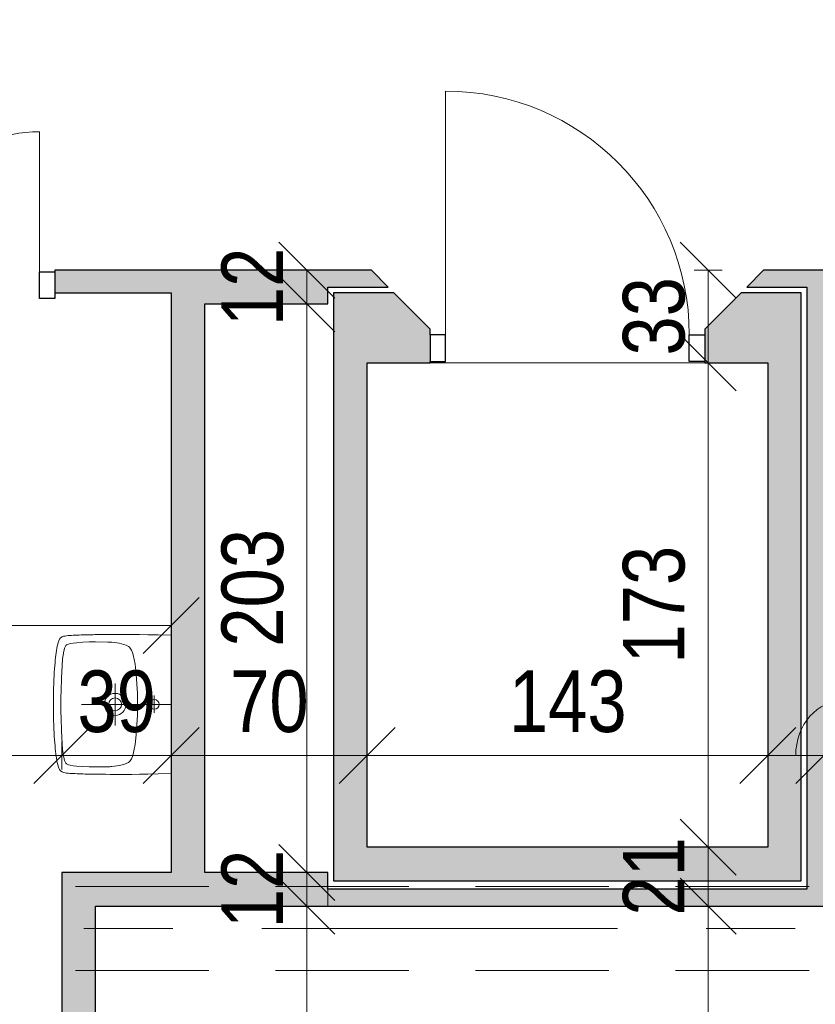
# Model space of a CAD drawing. Header units: centimetres. Extents: x -1737 to 22393, y -8842 to 3760.
# Tile 8 of 44: x -427 to -143, y 861 to 1213. Entities that reach past the tile are written whole.
import ezdxf

# ---------------------------------------------------------------- set-up
doc = ezdxf.new("R2010")
doc.units = ezdxf.units.CM
doc.linetypes.add('Oś', pattern=[222.25, 127, -31.75, 31.75, -31.75])
doc.linetypes.add('Ukryte', pattern=[71.438, 47.625, -23.813])
for name, color, linetype, lineweight in [('A-ANNO-DIMS', 211, 'Continuous', 13), ('A-ANNO-DIMS-100', 211, 'Continuous', 13), ('A-DETL-GENF', 92, 'Continuous', 9), ('A-DETL-HDLN', 90, 'Ukryte', 9), ('A-DETL-MEDM', 33, 'Continuous', 25), ('A-DOOR', 31, 'Continuous', 13), ('A-FLOR', 192, 'Continuous', 13), ('A-WALL', 113, 'Continuous', 13), ('P-SANR-FIXT', 6, 'Continuous', 9), ('S-GRID', 1, 'Continuous', 13)]:
    doc.layers.add(name, color=color, linetype=linetype, lineweight=lineweight)
doc.styles.add('Arial Narrow_1', font='ARIALN.TTF', dxfattribs={"height": 22})
doc.dimstyles.new('Diagonal_1_100__0_1_', dxfattribs={"dimscale": 30.48, "dimtxt": 22.515481, "dimasz": 0.656168, "dimexe": 0.164042, "dimexo": 0.0625, "dimgap": 0.065617, "dimtad": 1, "dimdec": 1, "dimrnd": 0.1, "dimdsep": 46, "dimtxsty": 'Arial Narrow_1', "dimblk1": 'OBLIQUE', "dimblk2": 'OBLIQUE', "dimsah": 1, "dimcen": 0.09, "dimazin": 0, "dimtfac": 1, "dimtdec": 4, "dimtix": 1, "dimtmove": 0, "dimatfit": 3, "dimfxl": 0.164042, "dimfxlon": 1, "dimtvp": 1, "dimtolj": 1, "dimtzin": 0, "dimarcsym": 2})
doc.dimstyles.new('Diagonal_1_100__0_1__1', dxfattribs={"dimscale": 30.48, "dimtxt": 22.515481, "dimasz": 0.656168, "dimexe": 0.164042, "dimexo": 0.0625, "dimgap": 0.065617, "dimtad": 1, "dimdec": 1, "dimrnd": 0.1, "dimdsep": 46, "dimtxsty": 'Arial Narrow_1', "dimblk1": 'OBLIQUE', "dimblk2": 'OBLIQUE', "dimsah": 1, "dimcen": 0.09, "dimazin": 0, "dimtfac": 1, "dimtdec": 4, "dimtix": 1, "dimtmove": 1, "dimatfit": 3, "dimfxl": 0.164042, "dimfxlon": 1, "dimtvp": 1, "dimtolj": 1, "dimtzin": 0, "dimarcsym": 2})
doc.dimstyles.new('Diagonal_1_100__0_1__2', dxfattribs={"dimscale": 30.48, "dimtxt": 22.515481, "dimasz": 0.656168, "dimexe": 0.164042, "dimexo": 0.0625, "dimgap": 0.065617, "dimtad": 1, "dimdec": 1, "dimrnd": 0.1, "dimdsep": 46, "dimtxsty": 'Arial Narrow_1', "dimblk1": 'OBLIQUE', "dimblk2": 'OBLIQUE', "dimsah": 1, "dimcen": 0.09, "dimazin": 0, "dimtfac": 1, "dimtdec": 4, "dimtix": 1, "dimtmove": 2, "dimatfit": 3, "dimfxl": 0.164042, "dimfxlon": 1, "dimtvp": 1, "dimtolj": 1, "dimtzin": 0, "dimarcsym": 2})

# ---------------------------------------------------------------- blocks, each defined once
blk = doc.blocks.new('DRZWI 2S - Drzwi 90_50-2575133-3_piętro I __3_90 m_ - stan istniejący')
at = {"layer": 'A-DETL-GENF'}
for p, q in [((-55.5, 6.05), (-50, 6.05)), ((-55.5, -3.5), (-55.5, 6.05)), ((-50, 6.05), (-50, -3.5)), ((90, 6.05), (95.5, 6.05)), ((90, -3.5), (90, 6.05)), ((95.5, 6.05), (95.5, -3.5)), ((-50, -3.5), (-55.5, -3.5)), ((95.5, -3.5), (90, -3.5))]:
    blk.add_line(p, q, dxfattribs=at)
at = {"layer": 'A-DETL-MEDM'}
for p, q in [((-55.5, -3.5), (-55.5, 6.05)), ((-55.5, 6.05), (-50, 6.05)), ((-50, 6.05), (-50, -3.5)), ((90, 6.05), (90, -3.5)), ((95.5, 6.05), (90, 6.05)), ((95.5, -3.5), (95.5, 6.05)), ((-50, -3.5), (-55.5, -3.5)), ((90, -3.5), (95.5, -3.5))]:
    blk.add_line(p, q, dxfattribs=at)
at = {"layer": 'A-DOOR', "lineweight": 9}
blk.add_line((0, -26.5), (0, 26.5), dxfattribs=at)
at = {"layer": 'A-DOOR'}
for p, q in [((-50, -3.5), (-50, -53.5)), ((90, -3.5), (90, -93.5))]:
    blk.add_line(p, q, dxfattribs=at)
for centre, radius, start, end in [((-50, -3.5), 50, 270, 0), ((90, -3.5), 90, 180, 270)]:
    blk.add_arc(centre, radius, start, end, dxfattribs=at)
blk = doc.blocks.new('DRZWI 1S - automatyczna etykieta - Drzwi 87 _winda_-2252195-3_piętro I __3_90 m_ - stan istniejący')
at = {"layer": 'A-DETL-GENF'}
for p, q in [((-49, 12), (-43.5, 12)), ((-49, 2.5), (-49, 12)), ((-43.5, 12), (-43.5, 2.5)), ((43.5, 12), (49, 12)), ((43.5, 2.5), (43.5, 12)), ((49, 12), (49, 2.5)), ((-43.5, 2.5), (-49, 2.5)), ((49, 2.5), (43.5, 2.5))]:
    blk.add_line(p, q, dxfattribs=at)
at = {"layer": 'A-DETL-MEDM'}
for p, q in [((-49, 2.5), (-49, 12)), ((-49, 12), (-43.5, 12)), ((-43.5, 12), (-43.5, 2.5)), ((43.5, 12), (43.5, 2.5)), ((49, 12), (43.5, 12)), ((49, 2.5), (49, 12)), ((-43.5, 2.5), (-49, 2.5)), ((43.5, 2.5), (49, 2.5))]:
    blk.add_line(p, q, dxfattribs=at)
at = {"layer": 'A-DOOR'}
blk.add_line((43.5, 2.5), (43.5, -84.5), dxfattribs=at)
blk.add_arc((43.5, 2.5), 87, 180, 270, dxfattribs=at)
blk = doc.blocks.new('Umywalka koło Nova Pro - Pro 50-1205816-3_piętro I __3_90 m_ - stan istniejący')
at = {"layer": 'P-SANR-FIXT'}
for p, q in [((-11.26, 45.47), (-10.8, 45.84)), ((-10.8, 45.84), (-11.26, 45.47)), ((-10.8, 45.84), (-10.24, 46.11)), ((-10.24, 46.11), (-10.8, 45.84)), ((-10.24, 46.11), (-9.61, 46.32)), ((-9.61, 46.32), (-10.24, 46.11)), ((-9.61, 46.32), (-8.94, 46.51)), ((-8.94, 46.51), (-9.61, 46.32)), ((-8.94, 46.51), (-8.25, 46.64)), ((-8.25, 46.64), (-8.94, 46.51)), ((-8.25, 46.64), (-7.5, 46.8)), ((-7.5, 46.8), (-8.25, 46.64)), ((-7.5, 46.8), (-6.73, 46.91)), ((-6.73, 46.91), (-7.5, 46.8)), ((-6.73, 46.91), (-5.93, 47.04)), ((-5.93, 47.04), (-6.73, 46.91)), ((-5.93, 47.04), (-5.1, 47.15)), ((-5.1, 47.15), (-5.93, 47.04)), ((-5.1, 47.15), (-4.2, 47.25)), ((-4.2, 47.25), (-5.1, 47.15)), ((-4.2, 47.25), (-3.27, 47.36)), ((-3.27, 47.36), (-4.2, 47.25)), ((-3.27, 47.36), (-2.28, 47.44)), ((-2.28, 47.44), (-3.27, 47.36)), ((-2.28, 47.44), (-1.24, 47.52)), ((-1.24, 47.52), (-2.28, 47.44)), ((-1.24, 47.52), (-0.15, 47.63)), ((-0.15, 47.63), (-1.24, 47.52)), ((-0.15, 47.63), (1.05, 47.71)), ((1.05, 47.71), (-0.15, 47.63)), ((1.05, 47.71), (2.3, 47.76)), ((2.3, 47.76), (1.05, 47.71)), ((2.3, 47.76), (3.66, 47.84)), ((3.66, 47.84), (2.3, 47.76)), ((3.66, 47.84), (5.12, 47.89)), ((5.12, 47.89), (3.66, 47.84)), ((5.12, 47.89), (6.72, 47.95)), ((6.72, 47.95), (5.12, 47.89)), ((6.72, 47.95), (8.45, 47.97)), ((8.45, 47.97), (6.72, 47.95)), ((8.45, 47.97), (10.4, 48)), ((10.4, 48), (8.45, 47.97)), ((10.4, 48), (14.63, 48)), ((14.63, 48), (10.4, 48)), ((14.63, 48), (16.55, 47.97)), ((16.55, 47.97), (14.63, 48)), ((16.55, 47.97), (18.31, 47.95)), ((18.31, 47.95), (16.55, 47.97)), ((18.31, 47.95), (19.88, 47.89)), ((19.88, 47.89), (18.31, 47.95)), ((19.88, 47.89), (21.34, 47.84)), ((21.34, 47.84), (19.88, 47.89)), ((21.34, 47.84), (22.7, 47.76)), ((22.7, 47.76), (21.34, 47.84)), ((22.7, 47.76), (23.98, 47.71)), ((23.98, 47.71), (22.7, 47.76)), ((23.98, 47.71), (25.15, 47.63)), ((25.15, 47.63), (23.98, 47.71)), ((25.15, 47.63), (26.24, 47.52)), ((26.24, 47.52), (25.15, 47.63)), ((26.24, 47.52), (27.31, 47.44)), ((27.31, 47.44), (26.24, 47.52)), ((27.31, 47.44), (28.29, 47.36)), ((28.29, 47.36), (27.31, 47.44)), ((28.29, 47.36), (29.23, 47.25)), ((29.23, 47.25), (28.29, 47.36)), ((29.23, 47.25), (30.1, 47.15)), ((30.1, 47.15), (29.23, 47.25)), ((30.1, 47.15), (30.93, 47.04)), ((30.93, 47.04), (30.1, 47.15)), ((30.93, 47.04), (31.76, 46.91)), ((31.76, 46.91), (30.93, 47.04)), ((31.76, 46.91), (32.5, 46.8)), ((32.5, 46.8), (31.76, 46.91)), ((32.5, 46.8), (33.25, 46.64)), ((33.25, 46.64), (32.5, 46.8)), ((33.25, 46.64), (33.97, 46.51)), ((33.97, 46.51), (33.25, 46.64)), ((33.97, 46.51), (34.63, 46.32)), ((34.63, 46.32), (33.97, 46.51)), ((34.63, 46.32), (35.24, 46.11)), ((35.24, 46.11), (34.63, 46.32)), ((35.24, 46.11), (35.8, 45.84)), ((35.8, 45.84), (35.24, 46.11)), ((35.8, 45.84), (36.28, 45.47)), ((36.28, 45.47), (35.8, 45.84)), ((-12.16, 41.58), (-12.14, 42.22)), ((-12.14, 42.22), (-12.08, 42.81)), ((-12.08, 42.81), (-12, 43.37)), ((-12, 43.37), (-11.92, 43.87)), ((-11.92, 43.87), (-11.82, 44.38)), ((-11.82, 44.38), (-11.71, 44.67)), ((-11.6, 44.96), (-11.79, 44.38)), ((-11.71, 44.67), (-11.6, 44.96)), ((-11.6, 44.96), (-11.26, 45.47)), ((-11.26, 45.47), (-11.6, 44.96)), ((-9.21, 42.03), (-9.05, 42.59)), ((-9.05, 42.59), (-8.86, 43.1)), ((-8.86, 43.1), (-8.7, 43.34)), ((-8.7, 43.34), (-8.51, 43.55)), ((-8.51, 43.55), (-8.03, 43.85)), ((-8.03, 43.85), (-7.53, 44.06)), ((-7.53, 44.06), (-6.97, 44.22)), ((-6.97, 44.22), (-5.88, 44.43)), ((-5.88, 44.43), (-3.64, 44.75)), ((-3.64, 44.75), (-1.4, 44.94)), ((-1.4, 44.94), (3.1, 45.18)), ((3.1, 45.18), (7.6, 45.31)), ((7.6, 45.31), (9.86, 45.39)), ((9.86, 45.39), (11.04, 45.42)), ((11.04, 45.42), (11.7, 45.42)), ((11.7, 45.42), (12.5, 45.44)), ((12.5, 45.44), (13.3, 45.42)), ((13.3, 45.42), (13.99, 45.42)), ((13.99, 45.42), (15.14, 45.39)), ((15.14, 45.39), (17.4, 45.31)), ((17.4, 45.31), (21.9, 45.18)), ((21.9, 45.18), (26.4, 44.94)), ((26.4, 44.94), (28.64, 44.75)), ((28.64, 44.75), (30.88, 44.43)), ((30.88, 44.43), (31.97, 44.22)), ((31.97, 44.22), (32.53, 44.06)), ((32.53, 44.06), (33.06, 43.85)), ((33.06, 43.85), (33.54, 43.55)), ((33.54, 43.55), (33.73, 43.34)), ((33.73, 43.34), (33.86, 43.1)), ((33.86, 43.1), (34.07, 42.59)), ((34.07, 42.59), (34.21, 42.03)), ((36.28, 45.47), (36.6, 44.96)), ((36.6, 44.96), (36.28, 45.47)), ((36.6, 44.96), (36.82, 44.38)), ((36.82, 44.38), (36.92, 43.87)), ((36.92, 43.87), (37.03, 43.37)), ((37.03, 43.37), (37.08, 42.81)), ((37.08, 42.81), (37.14, 42.22)), ((37.14, 42.22), (37.16, 41.58)), ((-12.3, 38.17), (-12.27, 38.89)), ((-12.27, 38.89), (-12.24, 39.61)), ((-12.24, 39.61), (-12.22, 40.28)), ((-12.22, 40.28), (-12.19, 40.94)), ((-12.19, 40.94), (-12.16, 41.58)), ((-9.71, 37.56), (-9.53, 39.82)), ((-9.53, 39.82), (-9.39, 40.94)), ((-9.39, 40.94), (-9.21, 42.03)), ((34.21, 42.03), (34.39, 40.94)), ((34.39, 40.94), (34.53, 39.82)), ((34.53, 39.82), (34.71, 37.56)), ((37.16, 41.58), (37.19, 40.94)), ((37.19, 40.94), (37.22, 40.28)), ((37.22, 40.28), (37.24, 39.61)), ((37.24, 39.61), (37.27, 38.89)), ((37.27, 38.89), (37.3, 38.17)), ((-12.38, 35.06), (-12.35, 35.88)), ((-12.35, 36.65), (-12.32, 37.43)), ((-12.35, 35.88), (-12.35, 36.65)), ((-12.32, 37.43), (-12.3, 38.17)), ((-9.84, 33.06), (-9.79, 35.32)), ((-9.79, 35.32), (-9.71, 37.56)), ((12.5, 6), (12.5, 38)), ((34.71, 37.56), (34.82, 35.32)), ((34.82, 35.32), (34.84, 33.06)), ((37.3, 38.17), (37.32, 37.43)), ((37.32, 37.43), (37.35, 36.65)), ((37.35, 36.65), (37.35, 35.88)), ((37.35, 35.88), (37.38, 35.06)), ((-12.43, 32.39), (-12.4, 33.3)), ((-12.43, 31.46), (-12.43, 32.39)), ((-12.4, 33.88), (-12.38, 35.06)), ((-12.4, 33.3), (-12.4, 33.88)), ((-9.76, 28.56), (-9.84, 33.06)), ((34.84, 33.06), (34.76, 28.56)), ((37.38, 35.06), (37.4, 33.88)), ((37.4, 33.88), (37.43, 33.3)), ((37.43, 33.3), (37.43, 32.39)), ((37.43, 32.39), (37.46, 31.46)), ((-12.48, 27.81), (-12.46, 29.49)), ((-12.46, 30.5), (-12.43, 31.46)), ((-12.46, 29.49), (-12.46, 30.5)), ((-9.74, 27.87), (-9.76, 28.56)), ((34.76, 28.56), (34.74, 27.87)), ((37.46, 31.46), (37.46, 30.5)), ((37.46, 30.5), (37.48, 29.49)), ((37.48, 29.49), (37.48, 27.81)), ((-12.51, 24.3), (-12.48, 26.13)), ((-12.48, 26.13), (-12.48, 27.81)), ((-9.71, 27.55), (-9.74, 27.87)), ((-9.69, 27.15), (-9.71, 27.55)), ((-9.61, 26.27), (-9.69, 27.15)), ((-9.37, 24.54), (-9.61, 26.27)), ((20.01, 26), (5.01, 26)), ((34.63, 26.27), (34.37, 24.54)), ((34.69, 27.15), (34.63, 26.27)), ((34.71, 27.55), (34.69, 27.15)), ((34.74, 27.87), (34.71, 27.55)), ((37.48, 27.81), (37.51, 26.13)), ((37.51, 26.13), (37.51, 22.27)), ((-12.48, 22.27), (-12.51, 24.3)), ((-12.48, 19.98), (-12.48, 22.27)), ((-8.91, 22.86), (-9.37, 24.54)), ((-8.62, 22.03), (-8.91, 22.86)), ((-8.19, 21.26), (-8.62, 22.03)), ((-7.93, 20.91), (-8.19, 21.26)), ((33.19, 21.26), (32.93, 20.91)), ((33.62, 22.03), (33.19, 21.26)), ((33.91, 22.86), (33.62, 22.03)), ((34.37, 24.54), (33.91, 22.86)), ((37.51, 22.27), (37.48, 19.98)), ((-12.45, 17.35), (-12.48, 19.98)), ((-7.61, 20.62), (-7.93, 20.91)), ((-6.89, 20.14), (-7.61, 20.62)), ((-6.09, 19.8), (-6.89, 20.14)), ((-5.24, 19.53), (-6.09, 19.8)), ((-3.53, 19.16), (-5.24, 19.53)), ((-1.83, 18.89), (-3.53, 19.16)), ((1.66, 18.49), (-1.83, 18.89)), ((5.15, 18.2), (1.66, 18.49)), ((8.64, 18.06), (5.15, 18.2)), ((10.37, 18.01), (8.64, 18.06)), ((14.63, 18.01), (10.37, 18.01)), ((16.36, 18.06), (14.63, 18.01)), ((19.88, 18.2), (16.36, 18.06)), ((23.34, 18.49), (19.88, 18.2)), ((26.83, 18.89), (23.34, 18.49)), ((28.56, 19.16), (26.83, 18.89)), ((30.26, 19.53), (28.56, 19.16)), ((31.09, 19.8), (30.26, 19.53)), ((31.89, 20.14), (31.09, 19.8)), ((32.61, 20.62), (31.89, 20.14)), ((32.93, 20.91), (32.61, 20.62)), ((37.48, 19.98), (37.45, 17.35)), ((-12.4, 14.28), (-12.45, 17.35)), ((-12.32, 10.58), (-12.4, 14.28)), ((37.4, 14.28), (37.32, 10.58)), ((37.45, 17.35), (37.4, 14.28)), ((-12.19, 6), (-12.32, 10.58)), ((15.72, 12.02), (9.46, 12.02)), ((37.32, 10.58), (37.19, 6))]:
    blk.add_line(p, q, dxfattribs=at)
for centre, radius in [((12.51, 26), 3.92), ((12.51, 26), 2.28), ((12.5, 12.02), 1.72)]:
    blk.add_circle(centre, radius, dxfattribs=at)
blk = doc.blocks.new('DIMBLOCK44-3_piętro I __3_90 m_ - stan istniejący')
at = {"layer": 'A-ANNO-DIMS-100'}
for p, q in [((-592.62, 950.03), (-582.62, 960.03)), ((-411.62, 950.03), (-401.62, 960.03)), ((-592.62, 945.03), (-592.62, 955.03)), ((-411.62, 945.03), (-411.62, 955.03)), ((-592.62, 950.03), (-602.62, 940.03)), ((-592.62, 950.03), (-411.62, 950.03)), ((-592.62, 950.03), (-592.62, 945.03)), ((-411.62, 950.03), (-421.62, 940.03)), ((-411.62, 950.03), (-411.62, 945.03))]:
    blk.add_line(p, q, dxfattribs=at)
at = {"layer": 'A-ANNO-DIMS-100', "color": 0, "insert": (-518.99, 981.98), "char_height": 22, "width": 50.1774, "attachment_point": 1, "line_spacing_factor": 0.974696, "style": 'Arial Narrow_1'}
blk.add_mtext('181', dxfattribs=at)
blk = doc.blocks.new('_Oblique')
at = {"color": 0, "linetype": 'ByBlock', "lineweight": -2}
blk.add_line((-0.5, -0.5), (0.5, 0.5), dxfattribs=at)
blk = doc.blocks.new('DIMBLOCK45-3_piętro I __3_90 m_ - stan istniejący')
at = {"layer": 'A-ANNO-DIMS-100'}
for p, q in [((-411.62, 950.03), (-401.62, 960.03)), ((-372.62, 950.03), (-362.62, 960.03)), ((-411.62, 945.03), (-411.62, 955.03)), ((-372.62, 955.03), (-372.62, 945.03)), ((-372.62, 950.03), (-372.62, 955.03)), ((-411.62, 950.03), (-421.62, 940.03)), ((-411.62, 950.03), (-372.62, 950.03)), ((-411.62, 950.03), (-411.62, 945.03)), ((-372.62, 950.03), (-382.62, 940.03))]:
    blk.add_line(p, q, dxfattribs=at)
at = {"layer": 'A-ANNO-DIMS-100', "color": 0, "insert": (-406.06, 980.46), "char_height": 22, "width": 33.4516, "attachment_point": 1, "line_spacing_factor": 0.974696, "style": 'Arial Narrow_1'}
blk.add_mtext('39', dxfattribs=at)
blk = doc.blocks.new('DIMBLOCK46-3_piętro I __3_90 m_ - stan istniejący')
at = {"layer": 'A-ANNO-DIMS-100'}
for p, q in [((-372.62, 950.03), (-362.62, 960.03)), ((-302.62, 950.03), (-292.62, 960.03)), ((-372.62, 955.03), (-372.62, 945.03)), ((-372.62, 950.03), (-372.62, 955.03)), ((-302.62, 955.03), (-302.62, 945.03)), ((-302.62, 950.03), (-302.62, 955.03)), ((-372.62, 950.03), (-382.62, 940.03)), ((-372.62, 950.03), (-302.62, 950.03)), ((-302.62, 950.03), (-312.62, 940.03))]:
    blk.add_line(p, q, dxfattribs=at)
at = {"layer": 'A-ANNO-DIMS-100', "color": 0, "insert": (-351.56, 980.46), "char_height": 22, "width": 33.4516, "attachment_point": 1, "line_spacing_factor": 0.974696, "style": 'Arial Narrow_1'}
blk.add_mtext('70', dxfattribs=at)
blk = doc.blocks.new('DIMBLOCK47-3_piętro I __3_90 m_ - stan istniejący')
at = {"layer": 'A-ANNO-DIMS-100'}
for p, q in [((-302.62, 950.03), (-292.62, 960.03)), ((-159.62, 950.03), (-149.62, 960.03)), ((-302.62, 955.03), (-302.62, 945.03)), ((-302.62, 950.03), (-302.62, 955.03)), ((-159.62, 955.03), (-159.62, 945.03)), ((-159.62, 950.03), (-159.62, 955.03)), ((-302.62, 950.03), (-312.62, 940.03)), ((-302.62, 950.03), (-159.62, 950.03)), ((-159.62, 950.03), (-169.62, 940.03))]:
    blk.add_line(p, q, dxfattribs=at)
at = {"layer": 'A-ANNO-DIMS-100', "color": 0, "insert": (-252.03, 980.46), "char_height": 22, "width": 50.1774, "attachment_point": 1, "line_spacing_factor": 0.974696, "style": 'Arial Narrow_1'}
blk.add_mtext('143', dxfattribs=at)
blk = doc.blocks.new('DIMBLOCK48-3_piętro I __3_90 m_ - stan istniejący')
at = {"layer": 'A-ANNO-DIMS-100'}
for p, q in [((-159.62, 950.03), (-149.62, 960.03)), ((-139.62, 950.03), (-129.62, 960.03)), ((-159.62, 955.03), (-159.62, 945.03)), ((-159.62, 950.03), (-159.62, 955.03)), ((-139.62, 955.03), (-139.62, 945.03)), ((-139.62, 950.03), (-139.62, 955.03)), ((-159.62, 950.03), (-169.62, 940.03)), ((-159.62, 950.03), (-139.62, 950.03)), ((-139.62, 950.03), (-149.62, 940.03))]:
    blk.add_line(p, q, dxfattribs=at)
blk.add_ellipse((-132.29, 950.03), major_axis=(0, 19.87), ratio=0.872537, start_param=0, end_param=1.570796, dxfattribs=at)
at = {"layer": 'A-ANNO-DIMS-100', "color": 0, "insert": (-132.29, 980.46), "char_height": 22, "width": 33.4516, "attachment_point": 1, "line_spacing_factor": 0.974696, "style": 'Arial Narrow_1'}
blk.add_mtext('20', dxfattribs=at)
blk = doc.blocks.new('DIMBLOCK49-3_piętro I __3_90 m_ - stan istniejący')
at = {"layer": 'A-ANNO-DIMS-100'}
for p, q in [((-139.62, 950.03), (-129.62, 960.03)), ((34.38, 950.03), (44.38, 960.03)), ((-139.62, 955.03), (-139.62, 945.03)), ((-139.62, 950.03), (-139.62, 955.03)), ((34.38, 955.03), (34.38, 945.03)), ((34.38, 950.03), (34.38, 955.03)), ((-139.62, 950.03), (-149.62, 940.03)), ((-139.62, 950.03), (34.38, 950.03)), ((34.38, 950.03), (24.38, 940.03))]:
    blk.add_line(p, q, dxfattribs=at)
at = {"layer": 'A-ANNO-DIMS-100', "color": 0, "insert": (-73.53, 980.46), "char_height": 22, "width": 50.1774, "attachment_point": 1, "line_spacing_factor": 0.974696, "style": 'Arial Narrow_1'}
blk.add_mtext('174', dxfattribs=at)
blk = doc.blocks.new('DIMBLOCK209-3_piętro I __3_90 m_ - stan istniejący')
at = {"layer": 'A-ANNO-DIMS-100'}
for p, q in [((-572.62, 996.55), (-562.62, 1006.55)), ((-372.62, 996.55), (-362.62, 1006.55)), ((-572.62, 1001.55), (-572.62, 991.55)), ((-572.62, 996.55), (-572.62, 1001.55)), ((-372.62, 991.55), (-372.62, 1001.55)), ((-572.62, 996.55), (-582.62, 986.55)), ((-372.62, 996.55), (-572.62, 996.55)), ((-372.62, 996.55), (-382.62, 986.55)), ((-372.62, 996.55), (-372.62, 991.55))]:
    blk.add_line(p, q, dxfattribs=at)
at = {"layer": 'A-ANNO-DIMS-100', "color": 0, "insert": (-493.53, 1026.99), "char_height": 22, "width": 50.1774, "attachment_point": 1, "line_spacing_factor": 0.974696, "style": 'Arial Narrow_1'}
blk.add_mtext('200', dxfattribs=at)
blk = doc.blocks.new('DIMBLOCK236-3_piętro I __3_90 m_ - stan istniejący')
at = {"layer": 'A-ANNO-DIMS-100'}
for p, q in [((-180.9, 896.33), (-190.9, 906.33)), ((-185.9, 896.33), (-175.9, 896.33)), ((-180.9, 896.33), (-185.9, 896.33)), ((-180.9, 419.33), (-180.9, 896.33)), ((-180.9, 896.33), (-170.9, 886.33)), ((-180.9, 419.33), (-190.9, 429.33)), ((-185.9, 419.33), (-175.9, 419.33)), ((-180.9, 419.33), (-185.9, 419.33)), ((-180.9, 419.33), (-170.9, 409.33))]:
    blk.add_line(p, q, dxfattribs=at)
at = {"layer": 'A-ANNO-DIMS-100', "color": 0, "insert": (-211.33, 636.92), "char_height": 22, "width": 50.1774, "attachment_point": 1, "rotation": 90, "line_spacing_factor": 0.974696, "style": 'Arial Narrow_1'}
blk.add_mtext('477', dxfattribs=at)
blk = doc.blocks.new('DIMBLOCK237-3_piętro I __3_90 m_ - stan istniejący')
at = {"layer": 'A-ANNO-DIMS-100'}
for p, q in [((-180.9, 917.33), (-190.9, 927.33)), ((-185.9, 917.33), (-175.9, 917.33)), ((-180.9, 917.33), (-185.9, 917.33)), ((-180.9, 896.33), (-180.9, 917.33)), ((-180.9, 917.33), (-170.9, 907.33)), ((-180.9, 896.33), (-190.9, 906.33)), ((-185.9, 896.33), (-175.9, 896.33)), ((-180.9, 896.33), (-185.9, 896.33)), ((-180.9, 896.33), (-170.9, 886.33))]:
    blk.add_line(p, q, dxfattribs=at)
at = {"layer": 'A-ANNO-DIMS-100', "color": 0, "insert": (-211.33, 892.89), "char_height": 22, "width": 33.4516, "attachment_point": 1, "rotation": 90, "line_spacing_factor": 0.974696, "style": 'Arial Narrow_1'}
blk.add_mtext('21', dxfattribs=at)
blk = doc.blocks.new('DIMBLOCK238-3_piętro I __3_90 m_ - stan istniejący')
at = {"layer": 'A-ANNO-DIMS-100'}
for p, q in [((-180.9, 1090.33), (-190.9, 1100.33)), ((-185.9, 1090.33), (-175.9, 1090.33)), ((-180.9, 1090.33), (-185.9, 1090.33)), ((-180.9, 917.33), (-180.9, 1090.33)), ((-180.9, 1090.33), (-170.9, 1080.33)), ((-180.9, 917.33), (-190.9, 927.33)), ((-185.9, 917.33), (-175.9, 917.33)), ((-180.9, 917.33), (-185.9, 917.33)), ((-180.9, 917.33), (-170.9, 907.33))]:
    blk.add_line(p, q, dxfattribs=at)
at = {"layer": 'A-ANNO-DIMS-100', "color": 0, "insert": (-211.33, 982.92), "char_height": 22, "width": 50.1774, "attachment_point": 1, "rotation": 90, "line_spacing_factor": 0.974696, "style": 'Arial Narrow_1'}
blk.add_mtext('173', dxfattribs=at)
blk = doc.blocks.new('DIMBLOCK239-3_piętro I __3_90 m_ - stan istniejący')
at = {"layer": 'A-ANNO-DIMS-100'}
for p, q in [((-180.9, 1123.33), (-190.9, 1133.33)), ((-185.9, 1123.33), (-175.9, 1123.33)), ((-180.9, 1123.33), (-185.9, 1123.33)), ((-180.9, 1090.33), (-180.9, 1123.33)), ((-180.9, 1123.33), (-170.9, 1113.33)), ((-180.9, 1090.33), (-190.9, 1100.33)), ((-185.9, 1090.33), (-175.9, 1090.33)), ((-180.9, 1090.33), (-185.9, 1090.33)), ((-180.9, 1090.33), (-170.9, 1080.33))]:
    blk.add_line(p, q, dxfattribs=at)
at = {"layer": 'A-ANNO-DIMS-100', "color": 0, "insert": (-211.33, 1092.89), "char_height": 22, "width": 33.4516, "attachment_point": 1, "rotation": 90, "line_spacing_factor": 0.974696, "style": 'Arial Narrow_1'}
blk.add_mtext('33', dxfattribs=at)
blk = doc.blocks.new('DIMBLOCK241-3_piętro I __3_90 m_ - stan istniejący')
at = {"layer": 'A-ANNO-DIMS-100'}
for p, q in [((-324.22, 896.33), (-334.22, 906.33)), ((-329.22, 896.33), (-319.22, 896.33)), ((-324.22, 896.33), (-329.22, 896.33)), ((-324.22, 431.33), (-324.22, 896.33)), ((-324.22, 896.33), (-314.22, 886.33)), ((-324.22, 431.33), (-334.22, 441.33)), ((-329.22, 431.33), (-319.22, 431.33)), ((-324.22, 431.33), (-329.22, 431.33)), ((-324.22, 431.33), (-314.22, 421.33))]:
    blk.add_line(p, q, dxfattribs=at)
at = {"layer": 'A-ANNO-DIMS-100', "color": 0, "insert": (-354.65, 642.92), "char_height": 22, "width": 50.1774, "attachment_point": 1, "rotation": 90, "line_spacing_factor": 0.974696, "style": 'Arial Narrow_1'}
blk.add_mtext('465', dxfattribs=at)
blk = doc.blocks.new('DIMBLOCK242-3_piętro I __3_90 m_ - stan istniejący')
at = {"layer": 'A-ANNO-DIMS-100'}
for p, q in [((-324.22, 908.33), (-334.22, 918.33)), ((-329.22, 908.33), (-319.22, 908.33)), ((-324.22, 908.33), (-329.22, 908.33)), ((-324.22, 896.33), (-324.22, 908.33)), ((-324.22, 908.33), (-314.22, 898.33)), ((-324.22, 896.33), (-334.22, 906.33)), ((-329.22, 896.33), (-319.22, 896.33)), ((-324.22, 896.33), (-329.22, 896.33)), ((-324.22, 896.33), (-314.22, 886.33))]:
    blk.add_line(p, q, dxfattribs=at)
at = {"layer": 'A-ANNO-DIMS-100', "color": 0, "insert": (-354.65, 888.39), "char_height": 22, "width": 33.4516, "attachment_point": 1, "rotation": 90, "line_spacing_factor": 0.974696, "style": 'Arial Narrow_1'}
blk.add_mtext('12', dxfattribs=at)
blk = doc.blocks.new('DIMBLOCK243-3_piętro I __3_90 m_ - stan istniejący')
at = {"layer": 'A-ANNO-DIMS-100'}
for p, q in [((-324.22, 1111.33), (-334.22, 1121.33)), ((-329.22, 1111.33), (-319.22, 1111.33)), ((-324.22, 1111.33), (-329.22, 1111.33)), ((-324.22, 908.33), (-324.22, 1111.33)), ((-324.22, 1111.33), (-314.22, 1101.33)), ((-324.22, 908.33), (-334.22, 918.33)), ((-329.22, 908.33), (-319.22, 908.33)), ((-324.22, 908.33), (-329.22, 908.33)), ((-324.22, 908.33), (-314.22, 898.33))]:
    blk.add_line(p, q, dxfattribs=at)
at = {"layer": 'A-ANNO-DIMS-100', "color": 0, "insert": (-354.65, 988.92), "char_height": 22, "width": 50.1774, "attachment_point": 1, "rotation": 90, "line_spacing_factor": 0.974696, "style": 'Arial Narrow_1'}
blk.add_mtext('203', dxfattribs=at)
blk = doc.blocks.new('DIMBLOCK244-3_piętro I __3_90 m_ - stan istniejący')
at = {"layer": 'A-ANNO-DIMS-100'}
for p, q in [((-324.22, 1123.33), (-334.22, 1133.33)), ((-329.22, 1123.33), (-319.22, 1123.33)), ((-324.22, 1123.33), (-329.22, 1123.33)), ((-324.22, 1111.33), (-324.22, 1123.33)), ((-324.22, 1123.33), (-314.22, 1113.33)), ((-324.22, 1111.33), (-334.22, 1121.33)), ((-329.22, 1111.33), (-319.22, 1111.33)), ((-324.22, 1111.33), (-329.22, 1111.33)), ((-324.22, 1111.33), (-314.22, 1101.33))]:
    blk.add_line(p, q, dxfattribs=at)
at = {"layer": 'A-ANNO-DIMS-100', "color": 0, "insert": (-354.65, 1103.39), "char_height": 22, "width": 33.4516, "attachment_point": 1, "rotation": 90, "line_spacing_factor": 0.974696, "style": 'Arial Narrow_1'}
blk.add_mtext('12', dxfattribs=at)

msp = doc.modelspace()

# ---------------------------------------------------------------- hatches: boundary and pattern name
at = {"layer": 'A-WALL'}
h = msp.add_hatch(color=9, dxfattribs=at)
h.paths.add_polyline_path([(-572.62, 1115.33), (-565.12, 1115.33), (-565.12, 1123.33), (-572.62, 1123.33), (-572.62, 1122.83)], flags=0)
h.paths.add_polyline_path([(-372.62, 1115.33), (-372.62, 1123.33), (-414.12, 1123.33), (-414.12, 1115.33)], flags=0)
for points in [[(-372.62, 908.33), (-360.62, 908.33), (-360.62, 1123.33), (-372.62, 1123.33), (-372.62, 983.52)], [(-316.62, 1111.33), (-316.62, 1123.33), (-360.62, 1123.33), (-360.62, 1111.33)], [(-145.62, 902.33), (-139.62, 902.33), (-139.62, 1123.33), (-145.62, 1123.33), (-145.62, 983.52)], [(-314.62, 917.33), (-302.62, 917.33), (-302.62, 1115.33), (-314.62, 1115.33), (-314.62, 983.52)], [(-147.62, 917.33), (-147.62, 1115.33), (-159.62, 1115.33), (-159.62, 917.33)], [(-314.62, 905.33), (-147.62, 905.33), (-147.62, 917.33), (-314.62, 917.33)], [(-399.62, 896.33), (-316.62, 896.33), (-316.62, 908.33), (-399.62, 908.33)], [(-316.62, 896.33), (-139.62, 896.33), (-139.62, 902.33), (-316.62, 902.33)]]:
    msp.add_hatch(color=9, dxfattribs=at).paths.add_polyline_path(points, flags=0)
h = msp.add_hatch(color=9, dxfattribs=at)
h.paths.add_polyline_path([(-316.62, 1117.33), (-295.12, 1117.33), (-301.12, 1123.33), (-316.62, 1123.33)], flags=0)
h.paths.add_polyline_path([(-167.12, 1117.33), (-145.62, 1117.33), (-145.62, 1123.33), (-161.12, 1123.33)], flags=0)
h = msp.add_hatch(color=9, dxfattribs=at)
h.paths.add_polyline_path([(-280.12, 1090.33), (-280.12, 1102.33), (-293.12, 1115.33), (-302.62, 1115.33), (-302.62, 1090.33)], flags=0)
h.paths.add_polyline_path([(-182.12, 1090.33), (-159.62, 1090.33), (-159.62, 1115.33), (-169.12, 1115.33), (-182.12, 1102.33), (-182.12, 1090.83)], flags=0)
h = msp.add_hatch(color=9, dxfattribs=at)
h.paths.add_polyline_path([(-399.62, 400.33), (-399.62, 502.83), (-411.62, 502.83), (-411.62, 400.33)], flags=0)
h.paths.add_polyline_path([(-411.62, 613.83), (-399.62, 613.83), (-399.62, 908.33), (-411.62, 908.33), (-411.62, 748.67)], flags=0)

# ---------------------------------------------------------------- linework, layer by layer
at = {"layer": 'A-DETL-HDLN'}
for p, q in [((-1192.62, 903.33), (1167.38, 903.33)), ((-1192.62, 903.33), (1167.38, 903.33)), ((-1192.62, 873.33), (1167.38, 873.33)), ((-1192.62, 873.33), (1167.38, 873.33))]:
    msp.add_line(p, q, dxfattribs=at)
at = {"layer": 'A-FLOR'}
msp.add_line((-280.12, 1090.33), (-182.12, 1090.33), dxfattribs=at)
at = {"layer": 'A-WALL', "color": 7, "lineweight": 25}
for p, q in [((-301.12, 1123.33), (-414.12, 1123.33)), ((-414.12, 1123.33), (-414.12, 1122.83)), ((-295.12, 1117.33), (-301.12, 1123.33)), ((-161.12, 1123.33), (-167.12, 1117.33)), ((-120.12, 1123.33), (-161.12, 1123.33)), ((-414.12, 1115.33), (-372.62, 1115.33)), ((-372.62, 1115.33), (-372.62, 908.33)), ((-316.62, 1111.33), (-316.62, 1117.33)), ((-316.62, 1117.33), (-295.12, 1117.33)), ((-314.62, 1115.33), (-314.62, 905.33)), ((-293.12, 1115.33), (-314.62, 1115.33)), ((-280.12, 1102.33), (-293.12, 1115.33)), ((-169.12, 1115.33), (-182.12, 1102.33)), ((-147.62, 1115.33), (-169.12, 1115.33)), ((-167.12, 1117.33), (-145.62, 1117.33)), ((-147.62, 905.33), (-147.62, 1115.33)), ((-145.62, 1117.33), (-145.62, 902.33)), ((-360.62, 908.33), (-360.62, 1111.33)), ((-360.62, 1111.33), (-316.62, 1111.33)), ((-280.12, 1100.33), (-280.12, 1102.33)), ((-182.12, 1102.33), (-182.12, 1100.33)), ((-302.62, 917.33), (-302.62, 1090.33)), ((-302.62, 1090.33), (-280.12, 1090.33)), ((-280.12, 1090.33), (-280.12, 1090.83)), ((-182.12, 1090.83), (-182.12, 1090.33)), ((-182.12, 1090.33), (-159.62, 1090.33)), ((-159.62, 1090.33), (-159.62, 917.33)), ((-159.62, 917.33), (-302.62, 917.33)), ((-411.62, 908.33), (-411.62, 613.83)), ((-372.62, 908.33), (-411.62, 908.33)), ((-316.62, 908.33), (-360.62, 908.33)), ((-316.62, 902.33), (-316.62, 908.33)), ((-314.62, 905.33), (-147.62, 905.33)), ((-145.62, 902.33), (-316.62, 902.33)), ((-399.62, 613.83), (-399.62, 896.33)), ((-399.62, 896.33), (-32.62, 896.33))]:
    msp.add_line(p, q, dxfattribs=at)
at = {"layer": 'A-WALL'}
msp.add_line((-316.62, 902.33), (-316.62, 896.33), dxfattribs=at)
at = {"layer": 'S-GRID', "linetype": 'Oś'}
msp.add_line((1342.46, 888.33), (-1368.76, 888.33), dxfattribs=at)

# ---------------------------------------------------------------- block references
at = {"layer": 'A-DOOR', "rotation": 180}
for name, p in [('DRZWI 2S - Drzwi 90_50-2575133-3_piętro I __3_90 m_ - stan istniejący', (-469.62, 1119.33)), ('DRZWI 1S - automatyczna etykieta - Drzwi 87 _winda_-2252195-3_piętro I __3_90 m_ - stan istniejący', (-231.12, 1102.83))]:
    msp.add_blockref(name, p, dxfattribs=at)
at = {"layer": 'P-SANR-FIXT', "rotation": 89.99999999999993}
msp.add_blockref('Umywalka koło Nova Pro - Pro 50-1205816-3_piętro I __3_90 m_ - stan istniejący', (-366.62, 955.83), dxfattribs=at)

# ---------------------------------------------------------------- dimensions: what is measured, and where the dimension line sits
at = {"layer": 'A-ANNO-DIMS'}
for base, p1, p2, angle, override, picture, middle in [((-324.22, 1123.33), (-329.22, 1111.33), (-329.22, 1123.33), 90, {"dimpost": '<>', "dimfxl": 12}, 'DIMBLOCK244-3_piętro I __3_90 m_ - stan istniejący', (-337.26, 1117.33)), ((-180.9, 1123.33), (-185.9, 1090.33), (-185.9, 1123.33), 90, {"dimpost": '<>', "dimfxl": 33}, 'DIMBLOCK239-3_piętro I __3_90 m_ - stan istniejący', (-194.13, 1106.83)), ((-324.22, 1111.33), (-329.22, 908.33), (-329.22, 1111.33), 90, {"dimpost": '<>', "dimfxl": 203}, 'DIMBLOCK243-3_piętro I __3_90 m_ - stan istniejący', (-337.45, 1009.83)), ((-180.9, 1090.33), (-185.9, 917.33), (-185.9, 1090.33), 90, {"dimpost": '<>', "dimfxl": 173}, 'DIMBLOCK238-3_piętro I __3_90 m_ - stan istniejący', (-194.13, 1003.83)), ((-372.62, 950.03), (-411.62, 945.03), (-372.62, 955.03), 0, {"dimpost": '<>', "dimfxl": 40.261644}, 'DIMBLOCK45-3_piętro I __3_90 m_ - stan istniejący', (-392.12, 963.26)), ((-302.62, 950.03), (-372.62, 955.03), (-302.62, 955.03), 0, {"dimpost": '<>', "dimfxl": 70}, 'DIMBLOCK46-3_piętro I __3_90 m_ - stan istniejący', (-337.62, 963.26)), ((-159.62, 950.03), (-302.62, 955.03), (-159.62, 955.03), 0, {"dimpost": '<>', "dimfxl": 143}, 'DIMBLOCK47-3_piętro I __3_90 m_ - stan istniejący', (-231.12, 963.26)), ((34.38, 950.03), (-139.62, 955.03), (34.38, 955.03), 0, {"dimpost": '<>', "dimfxl": 174}, 'DIMBLOCK49-3_piętro I __3_90 m_ - stan istniejący', (-52.62, 963.07)), ((-180.9, 917.33), (-185.9, 896.33), (-185.9, 917.33), 90, {"dimpost": '<>', "dimfxl": 21}, 'DIMBLOCK237-3_piętro I __3_90 m_ - stan istniejący', (-193.95, 906.83)), ((-324.22, 908.33), (-329.22, 896.33), (-329.22, 908.33), 90, {"dimpost": '<>', "dimfxl": 12}, 'DIMBLOCK242-3_piętro I __3_90 m_ - stan istniejący', (-337.26, 902.33)), ((-324.22, 896.33), (-329.22, 431.33), (-329.22, 896.33), 90, {"dimpost": '<>', "dimfxl": 465}, 'DIMBLOCK241-3_piętro I __3_90 m_ - stan istniejący', (-337.45, 663.83)), ((-180.9, 896.33), (-185.9, 419.33), (-185.9, 896.33), 90, {"dimpost": '<>', "dimfxl": 477}, 'DIMBLOCK236-3_piętro I __3_90 m_ - stan istniejący', (-193.9, 657.83))]:
    dim = msp.add_linear_dim(base=base, p1=p1, p2=p2, angle=angle, dimstyle='Diagonal_1_100__0_1_', override=override, dxfattribs=at)
    dim.commit()
    dim.dimension.update_dxf_attribs({"geometry": picture, "text_midpoint": middle})
dim = msp.add_linear_dim(base=(-572.62, 996.55), p1=(-372.62, 991.55), p2=(-572.62, 1001.55), dimstyle='Diagonal_1_100__0_1_', override={"dimpost": '<>', "dimfxl": 200.249844}, dxfattribs=at)
dim.commit()
dim.dimension.update_dxf_attribs({"geometry": 'DIMBLOCK209-3_piętro I __3_90 m_ - stan istniejący', "text_midpoint": (-472.62, 1009.79)})
for base, p1, p2, dimstyle, override, picture, middle in [((-411.62, 950.03), (-592.62, 945.03), (-411.62, 945.03), 'Diagonal_1_100__0_1__2', {"dimpost": '<>', "dimfxl": 181}, 'DIMBLOCK44-3_piętro I __3_90 m_ - stan istniejący', (-493.9, 967.31)), ((-139.62, 950.03), (-159.62, 955.03), (-139.62, 955.03), 'Diagonal_1_100__0_1__1', {"dimpost": '<>', "dimfxl": 20}, 'DIMBLOCK48-3_piętro I __3_90 m_ - stan istniejący', (-115.56, 965.8))]:
    dim = msp.add_linear_dim(base=base, p1=p1, p2=p2, angle=0, dimstyle=dimstyle, override=override, dxfattribs=at)
    dim.commit()
    dim.dimension.update_dxf_attribs({"geometry": picture, "text_midpoint": middle, "dimtype": 160})

doc.saveas('drawing.dxf')
